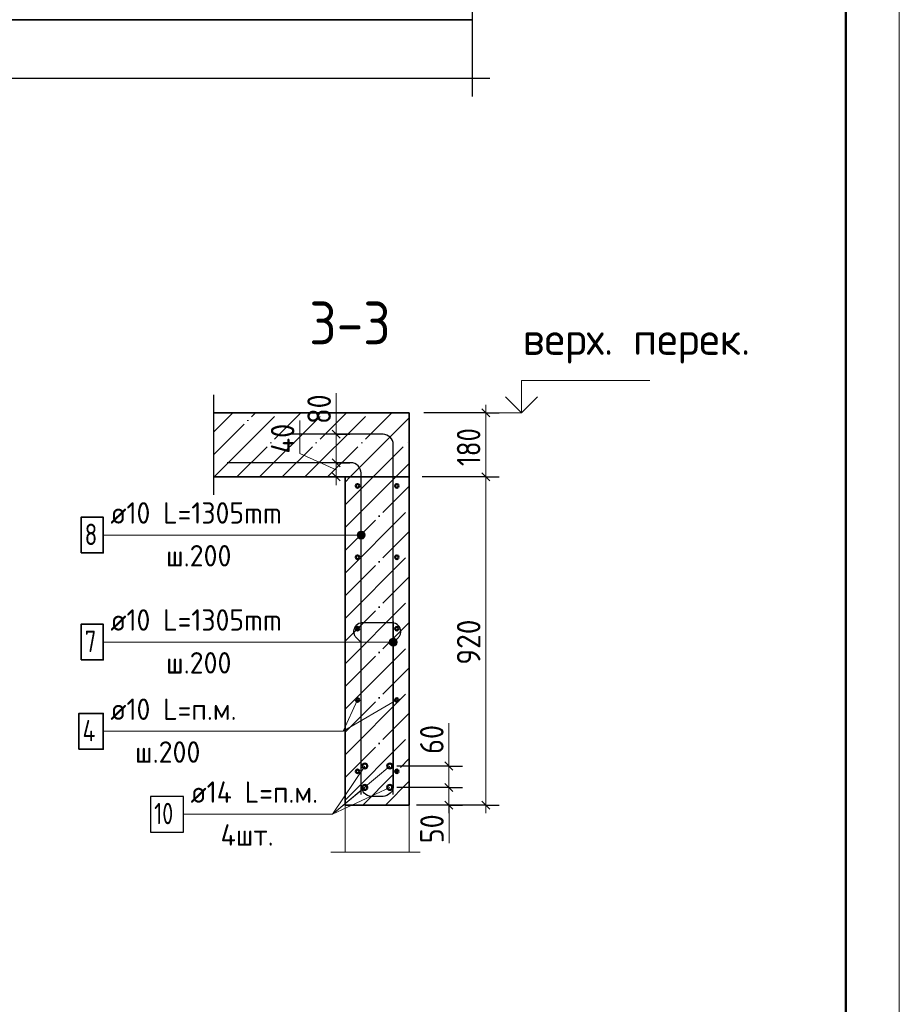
# Model space of a CAD drawing. Header units: millimetres. Extents: x -49773 to 2322955, y -3321 to 58485.
# Tile 253 of 256: x 1042426 to 1050641, y 30420 to 39618. Entities that reach past the tile are written whole.
import ezdxf

# ---------------------------------------------------------------- set-up
doc = ezdxf.new("R2010")
doc.units = ezdxf.units.MM
doc.linetypes.add('______11', pattern=[500, 400, -50, 0, -50])
doc.linetypes.add('______5', pattern=[1100, 800, -100, 100, -100])
for name, color, linetype, lineweight in [('Standard', 7, 'Continuous', 25), ('Арм.стержн. Арматура края', 96, 'Continuous', 35), ('Арм.стержн. вертикальными 1', 22, 'Continuous', 35), ('Арм.стержн. Доп. арматура', 180, 'Continuous', 35), ('Арм.стержн.горизонт. 1', 180, 'Continuous', 35), ('Высотная отметки_ общее', 7, 'Continuous', 13), ('Перекрытие_ общее', 7, 'Continuous', 35), ('Размерная линия_ общее', 7, 'Continuous', 13), ('Стена_ общее', 7, 'Continuous', 35)]:
    doc.layers.add(name, color=color, linetype=linetype, lineweight=lineweight)
doc.layers.add('Арм.стержн.Стяжки', color=7, linetype='Continuous', lineweight=35, true_color=0x501e0f)
doc.styles.add('ISOCPEUR', font='txt')

msp = doc.modelspace()

# ---------------------------------------------------------------- hatches: boundary and pattern name
at = {"layer": 'Арм.стержн. вертикальными 1', "linetype": 'Continuous', "lineweight": 13, "transparency": 33554687}
for points in [[(1045583, 34784.7), (1045583, 34822.3), (1045577.7, 34803.5)], [(1045583, 34822.3), (1045596.5, 34771.2), (1045596.5, 34835.8)], [(1045583, 34822.3), (1045583, 34784.7), (1045596.5, 34771.2)], [(1045596.5, 34835.8), (1045615.2, 34766), (1045615.2, 34841)], [(1045596.5, 34835.8), (1045596.5, 34771.2), (1045615.2, 34766)], [(1045615.2, 34841), (1045615.2, 34766), (1045634, 34771.2)], [(1045615.2, 34841), (1045634, 34771.2), (1045634, 34835.8)], [(1045634, 34835.8), (1045634, 34771.2), (1045647.5, 34784.7)], [(1045634, 34835.8), (1045647.5, 34784.7), (1045647.5, 34822.3)], [(1045647.5, 34822.3), (1045647.5, 34784.7), (1045652.7, 34803.5)], [(1045883, 33784.7), (1045883, 33822.3), (1045877.7, 33803.5)], [(1045883, 33822.3), (1045896.5, 33771.2), (1045896.5, 33835.8)], [(1045883, 33822.3), (1045883, 33784.7), (1045896.5, 33771.2)], [(1045896.5, 33835.8), (1045915.2, 33766), (1045915.2, 33841)], [(1045896.5, 33835.8), (1045896.5, 33771.2), (1045915.2, 33766)], [(1045915.2, 33841), (1045915.2, 33766), (1045934, 33771.2)], [(1045915.2, 33841), (1045934, 33771.2), (1045934, 33835.8)], [(1045934, 33835.8), (1045934, 33771.2), (1045947.5, 33784.7)], [(1045934, 33835.8), (1045947.5, 33784.7), (1045947.5, 33822.3)], [(1045947.5, 33822.3), (1045947.5, 33784.7), (1045952.7, 33803.5)]]:
    msp.add_hatch(color=7, dxfattribs=at).paths.add_polyline_path(points)

# ---------------------------------------------------------------- linework, layer by layer
at = {"layer": 'Standard', "color": 7, "linetype": 'Continuous', "lineweight": 25, "transparency": 33554687}
for p, q in [((1046651.7, 40384.7), (1046651.7, 39451.4)), ((1046651.7, 39784.7), (1046651.7, 38900.6)), ((1046818.4, 39067.3), (1038754, 39067.3)), ((1044238.4, 35179.6), (1044238.4, 36112.9))]:
    msp.add_line(p, q, dxfattribs=at)
at = {"layer": 'Standard', "color": 253, "linetype": '______11', "lineweight": 13, "true_color": 0xababab, "transparency": 33554687}
for p, q in [((1044238.4, 35555.5), (1044629.2, 35946.3)), ((1044453.4, 35346.3), (1045053.4, 35946.3)), ((1044877.7, 35346.3), (1045477.7, 35946.3)), ((1045302, 35346.3), (1045902, 35946.3)), ((1045726.2, 35346.3), (1046065.2, 35685.3))]:
    msp.add_line(p, q, dxfattribs=at)
at = {"layer": 'Standard', "color": 253, "linetype": '______5', "lineweight": 13, "true_color": 0xababab, "transparency": 33554687}
for p, q in [((1044238.4, 35767.6), (1044417, 35946.3)), ((1044241.3, 35346.3), (1044841.3, 35946.3)), ((1044665.6, 35346.3), (1045265.6, 35946.3)), ((1045089.8, 35346.3), (1045689.8, 35946.3)), ((1045514.1, 35346.3), (1046065.2, 35897.4)), ((1045938.4, 35346.3), (1046065.2, 35473.1))]:
    msp.add_line(p, q, dxfattribs=at)
at = {"layer": 'Standard', "color": 7, "linetype": 'Continuous', "lineweight": 35, "transparency": 33554687}
for p, q in [((1046065.2, 35946.3), (1044238.4, 35946.3)), ((1046065.2, 35346.3), (1046065.2, 35946.3)), ((1044238.4, 35346.3), (1045465.2, 35346.3)), ((1045465.2, 35346.3), (1045465.2, 32279.6)), ((1046065.2, 32279.6), (1046065.2, 35346.3)), ((1045465.2, 32279.6), (1046065.2, 32279.6))]:
    msp.add_line(p, q, dxfattribs=at)
at = {"layer": 'Standard', "color": 253, "linetype": '______11', "lineweight": 35, "true_color": 0xababab, "transparency": 33554687}
for p, q in [((1045465.2, 35085.3), (1045726.2, 35346.3)), ((1045465.2, 34661), (1046065.2, 35261)), ((1045465.2, 34236.7), (1046065.2, 34836.7)), ((1045465.2, 33812.5), (1046065.2, 34412.5)), ((1045465.2, 33388.2), (1046065.2, 33988.2)), ((1045465.2, 32963.9), (1046065.2, 33563.9)), ((1045465.2, 32539.7), (1046065.2, 33139.7)), ((1045629.4, 32279.6), (1046065.2, 32715.4)), ((1046053.7, 32279.6), (1046065.2, 32291.1))]:
    msp.add_line(p, q, dxfattribs=at)
at = {"layer": 'Standard', "color": 253, "linetype": '______5', "lineweight": 35, "true_color": 0xababab, "transparency": 33554687}
for p, q in [((1045465.2, 34873.1), (1045938.3, 35346.3)), ((1045465.2, 35297.4), (1045514.1, 35346.3)), ((1045465.2, 34448.9), (1046065.2, 35048.9)), ((1045465.2, 34024.6), (1046065.2, 34624.6)), ((1045465.2, 33600.3), (1046065.2, 34200.3)), ((1045465.2, 33176.1), (1046065.2, 33776.1)), ((1045465.2, 32751.8), (1046065.2, 33351.8)), ((1045465.2, 32327.5), (1046065.2, 32927.5)), ((1045841.5, 32279.6), (1046065.2, 32503.3))]:
    msp.add_line(p, q, dxfattribs=at)
at = {"layer": 'Standard', "color": 7, "linetype": 'Continuous', "lineweight": 13, "transparency": 33554687}
for p, q in [((1045446.6, 32970.2), (1045948.6, 33262.9)), ((1045331.9, 31840.4), (1046165.2, 31840.4))]:
    msp.add_line(p, q, dxfattribs=at)
msp.add_lwpolyline([(1008641.1, -2350.8), (1050641.1, -2350.8), (1050641.1, 57049.2), (1008641.1, 57049.2), (1008641.1, -2350.8)], close=True, dxfattribs=at)
at = {"layer": 'Standard', "color": 7, "linetype": 'Continuous', "lineweight": 50, "transparency": 33554687}
msp.add_lwpolyline([(1010641.1, 56549.2), (1050141.1, 56549.2), (1050141.1, -1850.8), (1010641.1, -1850.8), (1010641.1, 56549.2)], close=True, dxfattribs=at)
at = {"layer": 'Standard', "color": 7, "linetype": 'Continuous', "lineweight": 13, "transparency": 33554687}
msp.add_lwpolyline([(1045465.2, 32279.6), (1046065.2, 32279.6), (1046065.2, 31840.4), (1045465.2, 31840.4), (1045465.2, 32279.6)], dxfattribs=at)
at = {"layer": 'Арм.стержн. Арматура края', "color": 4, "linetype": 'Continuous', "lineweight": 25, "transparency": 33554687}
msp.add_lwpolyline([(1045915.2, 33996.3), (1045915.2, 32458.6), (1045912.8, 32440.9), (1045906.8, 32422.7), (1045897.4, 32405.9), (1045885.9, 32392.2), (1045872.2, 32380.8), (1045855.5, 32371.4), (1045837.3, 32365.4), (1045819.6, 32362.9), (1045710.9, 32362.9), (1045693.2, 32365.4), (1045675, 32371.4), (1045658.2, 32380.8), (1045644.5, 32392.2), (1045633.1, 32405.9), (1045623.7, 32422.7), (1045617.7, 32440.9), (1045615.2, 32458.6), (1045615.2, 33996.3)], dxfattribs=at)
at = {"layer": 'Арм.стержн. вертикальными 1', "color": 7, "linetype": 'Continuous', "lineweight": 13, "transparency": 33554687}
for p, q in [((1043206.6, 34803.5), (1045159.9, 34803.5)), ((1045159.9, 34803.5), (1045615.2, 34803.5)), ((1045577.7, 34803.5), (1045577.7, 34803.5)), ((1045615.2, 34841), (1045615.2, 34841)), ((1045652.7, 34803.5), (1045652.7, 34803.5)), ((1045615.2, 34766), (1045615.2, 34766)), ((1043206.6, 33803.5), (1045159.9, 33803.5)), ((1045159.9, 33803.5), (1045915.2, 33803.5)), ((1045877.7, 33803.5), (1045877.7, 33803.5)), ((1045915.2, 33841), (1045915.2, 33841)), ((1045915.2, 33766), (1045915.2, 33766)), ((1045952.7, 33803.5), (1045952.7, 33803.5))]:
    msp.add_line(p, q, dxfattribs=at)
at = {"layer": 'Арм.стержн. вертикальными 1', "color": 4, "linetype": 'Continuous', "lineweight": 25, "transparency": 33554687}
for points in [[(1045915.2, 32379.6), (1045915.2, 35650.6), (1045912.8, 35668.3), (1045906.8, 35686.5), (1045897.4, 35703.3), (1045885.9, 35717), (1045872.2, 35728.4), (1045855.5, 35737.8), (1045837.3, 35743.8), (1045819.6, 35746.3), (1044931.9, 35746.3)], [(1045615.2, 32379.6), (1045615.2, 35383.9), (1045612.8, 35401.6), (1045606.8, 35419.9), (1045597.4, 35436.6), (1045585.9, 35450.3), (1045572.2, 35461.7), (1045555.5, 35471.1), (1045537.3, 35477.1), (1045519.6, 35479.6), (1044365.2, 35479.6)]]:
    msp.add_lwpolyline(points, dxfattribs=at)
at = {"layer": 'Арм.стержн. вертикальными 1', "color": 7, "linetype": 'Continuous', "lineweight": 35, "transparency": 33554687}
for points in [[(1042999.9, 34636.8), (1043206.6, 34636.8), (1043206.6, 34970.2), (1042999.9, 34970.2), (1042999.9, 34636.8)], [(1042999.9, 33636.8), (1043206.6, 33636.8), (1043206.6, 33970.2), (1042999.9, 33970.2), (1042999.9, 33636.8)]]:
    msp.add_lwpolyline(points, dxfattribs=at)
at = {"layer": 'Арм.стержн. вертикальными 1', "color": 7, "linetype": 'Continuous', "lineweight": 13, "transparency": 33554687}
for centre in [(1045615.2, 34803.5), (1045915.2, 33803.5)]:
    msp.add_circle(centre, 37.5, dxfattribs=at)
at = {"layer": 'Арм.стержн. Доп. арматура', "color": 7, "linetype": 'Continuous', "lineweight": 13, "transparency": 33554687}
for p, q in [((1045349.1, 32195.7), (1045881.9, 32646.3)), ((1045349.1, 32195.7), (1045648.6, 32646.3)), ((1045349.1, 32195.7), (1045881.9, 32446.3)), ((1045349.1, 32195.7), (1045648.6, 32446.3)), ((1043955.7, 32195.7), (1045349.1, 32195.7)), ((1043955.7, 32195.7), (1045349.1, 32195.7))]:
    msp.add_line(p, q, dxfattribs=at)
at = {"layer": 'Арм.стержн. Доп. арматура', "color": 7, "linetype": 'Continuous', "lineweight": 25, "transparency": 33554687}
msp.add_lwpolyline([(1043649.1, 32029.1), (1043955.7, 32029.1), (1043955.7, 32362.4), (1043649.1, 32362.4), (1043649.1, 32029.1)], dxfattribs=at)
msp.add_lwpolyline([(1043649.1, 32029.1), (1043955.7, 32029.1), (1043955.7, 32362.4), (1043649.1, 32362.4), (1043649.1, 32029.1)], dxfattribs=at)
msp.add_lwpolyline([(1043649.1, 32029.1), (1043955.7, 32029.1), (1043955.7, 32362.4), (1043649.1, 32362.4), (1043649.1, 32029.1)], dxfattribs=at)
msp.add_lwpolyline([(1043649.1, 32029.1), (1043955.7, 32029.1), (1043955.7, 32362.4), (1043649.1, 32362.4), (1043649.1, 32029.1)], dxfattribs=at)
at = {"layer": 'Арм.стержн. Доп. арматура', "color": 211, "linetype": 'Continuous', "lineweight": 50, "true_color": 0xff54ff, "transparency": 33554687}
for centre in [(1045648.6, 32646.3), (1045881.9, 32646.3), (1045648.6, 32446.3), (1045881.9, 32446.3)]:
    msp.add_circle(centre, 23.3, dxfattribs=at)
at = {"layer": 'Арм.стержн.горизонт. 1', "color": 7, "linetype": 'Continuous', "lineweight": 13, "transparency": 33554687}
for p, q in [((1045446.6, 32970.2), (1045581.9, 33262.9)), ((1043206.6, 32970.2), (1045446.6, 32970.2))]:
    msp.add_line(p, q, dxfattribs=at)
at = {"layer": 'Арм.стержн.горизонт. 1', "color": 7, "linetype": 'Continuous', "lineweight": 35, "transparency": 33554687}
msp.add_lwpolyline([(1042979.9, 32803.5), (1043206.6, 32803.5), (1043206.6, 33136.8), (1042979.9, 33136.8), (1042979.9, 32803.5)], dxfattribs=at)
at = {"layer": 'Арм.стержн.горизонт. 1', "color": 4, "linetype": 'Continuous', "lineweight": 50, "transparency": 33554687}
for centre in [(1045581.9, 35262.9), (1045948.6, 35262.9), (1045581.9, 34596.3), (1045948.6, 34596.3), (1045581.9, 33929.6), (1045948.6, 33929.6), (1045581.9, 33262.9), (1045948.6, 33262.9), (1045581.9, 32596.3), (1045948.6, 32596.3)]:
    msp.add_circle(centre, 16.7, dxfattribs=at)
at = {"layer": 'Арм.стержн.Стяжки', "color": 40, "linetype": 'Continuous', "lineweight": 25, "transparency": 33554687}
msp.add_lwpolyline([(1045912.7, 33797.1), (1045963.1, 33847.6), (1045967.9, 33853.1), (1045972.3, 33859.2), (1045976.1, 33865.6), (1045979.2, 33872.3), (1045981.7, 33879.2), (1045983.6, 33886.5), (1045984.8, 33893.8), (1045985.3, 33901.2), (1045985.3, 33906.4), (1045983.4, 33920.6), (1045978.5, 33935.1), (1045971, 33948.5), (1045961.9, 33959.5), (1045950.9, 33968.7), (1045937.5, 33976.1), (1045923, 33981), (1045908.8, 33982.9), (1045621.8, 33982.9), (1045607.7, 33981), (1045593.1, 33976.1), (1045579.7, 33968.7), (1045568.7, 33959.5), (1045559.6, 33948.5), (1045552.1, 33935.1), (1045547.3, 33920.6), (1045545.3, 33906.4), (1045545.3, 33901.2), (1045545.8, 33893.8), (1045547, 33886.5), (1045548.9, 33879.2), (1045551.4, 33872.3), (1045554.5, 33865.6), (1045558.3, 33859.2), (1045562.7, 33853.1), (1045567.5, 33847.6), (1045618, 33797.1)], dxfattribs=at)
at = {"layer": 'Высотная отметки_ общее', "color": 7, "linetype": 'Continuous', "lineweight": 13, "transparency": 33554687}
for p, q in [((1047112.4, 35946.3), (1047112.4, 36246.3)), ((1047112.4, 36246.3), (1048312.4, 36246.3)), ((1047112.4, 35946.3), (1046962.4, 36096.3)), ((1047112.4, 35946.3), (1047262.4, 36096.3)), ((1047112.4, 35946.3), (1046892, 35946.3)), ((1047112.4, 35946.3), (1047112.4, 35946.3)), ((1047112.4, 35946.3), (1047112.4, 35946.3)), ((1047112.4, 35946.3), (1047112.4, 35946.3)), ((1047112.4, 35946.3), (1047112.4, 35946.3))]:
    msp.add_line(p, q, dxfattribs=at)
at = {"layer": 'Перекрытие_ общее', "color": 7, "linetype": 'Continuous', "lineweight": 25, "transparency": 33554687}
msp.add_line((1038920.6, 39618), (1046651.7, 39618), dxfattribs=at)
at = {"layer": 'Перекрытие_ общее', "color": 7, "linetype": 'Continuous', "lineweight": 13, "transparency": 33554687}
msp.add_line((1045465.2, 35346.3), (1046065.2, 35346.3), dxfattribs=at)
at = {"layer": 'Размерная линия_ общее', "color": 7, "linetype": 'Continuous', "lineweight": 13, "transparency": 33554687}
for p, q in [((1045383.1, 35842.3), (1045383.1, 36128.3)), ((1046779.1, 35946.3), (1046779.1, 36021.3)), ((1045042, 35565.2), (1045042, 35873.2)), ((1046779.1, 35346.3), (1046779.1, 35946.3)), ((1045383, 35612.9), (1045383.1, 35842.3)), ((1045383, 35746.3), (1045383, 35821.3)), ((1045383, 35412.9), (1045042, 35565.2)), ((1045383, 35346.3), (1045383, 35479.6)), ((1045383, 35346.3), (1045383, 35271.3)), ((1046435, 32759.6), (1046435, 33045.6)), ((1046435.4, 32546.3), (1046435, 32759.6)), ((1046435.4, 32646.3), (1046435.4, 32721.3)), ((1046435.4, 32446.3), (1046435.4, 32646.3)), ((1046435.4, 32279.6), (1046435.4, 32446.3)), ((1046435.4, 32362.9), (1046436.3, 32210.4)), ((1046435.4, 32279.6), (1046435.4, 32204.6)), ((1046436.3, 32210.4), (1046436.3, 31924.4)), ((1046779.1, 32279.6), (1046779.1, 32204.6))]:
    msp.add_line(p, q, dxfattribs=at)
at = {"layer": 'Размерная линия_ общее', "color": 7, "linetype": 'Continuous', "lineweight": 25, "transparency": 33554687}
for p, q in [((1046816.6, 35908.8), (1046741.6, 35983.8)), ((1045420.5, 35708.8), (1045345.5, 35783.8)), ((1045420.5, 35442.1), (1045345.5, 35517.1)), ((1045420.5, 35308.8), (1045345.5, 35383.8)), ((1046816.6, 35308.8), (1046741.6, 35383.8)), ((1046472.9, 32608.8), (1046397.9, 32683.8)), ((1046472.9, 32408.8), (1046397.9, 32483.8)), ((1046472.9, 32242.1), (1046397.9, 32317.1)), ((1046816.6, 32242.1), (1046741.6, 32317.1))]:
    msp.add_line(p, q, dxfattribs=at)
at = {"layer": 'Размерная линия_ общее', "color": 253, "linetype": 'Continuous', "lineweight": -3, "true_color": 0xa0a0a0, "transparency": 33554687}
for p, q in [((1046779.1, 35946.3), (1046199.5, 35946.3)), ((1046779.1, 35946.3), (1046654.1, 35946.3)), ((1046779.1, 35946.3), (1046904.1, 35946.3)), ((1045383, 35746.3), (1045258, 35746.3)), ((1045383, 35746.3), (1045508, 35746.3)), ((1045383, 35746.3), (1045383, 35746.3)), ((1045383, 35479.6), (1045258, 35479.6)), ((1045383, 35479.6), (1045508, 35479.6)), ((1045383, 35479.6), (1045383, 35479.6)), ((1045383, 35346.3), (1045258, 35346.3)), ((1045383, 35346.3), (1045508, 35346.3)), ((1045383, 35346.3), (1045383, 35346.3)), ((1046779.1, 35346.3), (1046654.1, 35346.3)), ((1046779.1, 35346.3), (1046904.1, 35346.3)), ((1046435.4, 32646.3), (1046310.4, 32646.3)), ((1046435.4, 32646.3), (1046560.4, 32646.3)), ((1046435.4, 32446.3), (1046310.4, 32446.3)), ((1046435.4, 32446.3), (1046560.4, 32446.3)), ((1046779.1, 32279.6), (1046298.6, 32279.6)), ((1046435.4, 32279.6), (1046310.4, 32279.6)), ((1046435.4, 32279.6), (1046560.4, 32279.6)), ((1046779.1, 32279.6), (1046654.1, 32279.6)), ((1046779.1, 32279.6), (1046904.1, 32279.6))]:
    msp.add_line(p, q, dxfattribs=at)
at = {"layer": 'Размерная линия_ общее', "color": 7, "linetype": 'Continuous', "lineweight": 13, "transparency": 33554687}
for points in [[(1045383, 35479.6), (1045383, 35686.9), (1045383, 35686.9), (1045383, 35746.3)], [(1046779.1, 32279.6), (1046779.1, 33536.9), (1046779.1, 33536.9), (1046779.1, 35346.3)]]:
    msp.add_lwpolyline(points, dxfattribs=at)
at = {"layer": 'Размерная линия_ общее', "color": 253, "linetype": 'Continuous', "lineweight": -3, "true_color": 0xa0a0a0, "transparency": 33554687}
for points in [[(1046779.1, 35346.3), (1046762.1, 35346.3), (1046762.1, 35346.3), (1046185.9, 35346.3)], [(1046435.4, 32646.3), (1046418.1, 32646.3), (1046418.1, 32646.3), (1045948.6, 32646.3)], [(1046435.4, 32446.3), (1046418.5, 32446.3), (1046418.5, 32446.3), (1045948.6, 32446.3)], [(1046435.4, 32279.6), (1046418.7, 32279.6), (1046418.7, 32279.6), (1046131.9, 32279.6)]]:
    msp.add_lwpolyline(points, dxfattribs=at)
at = {"layer": 'Стена_ общее', "color": 7, "linetype": 'Continuous', "lineweight": 25, "transparency": 33554687}
msp.add_line((1046651.7, 39618), (1038920.6, 39618), dxfattribs=at)
at = {"layer": 'Стена_ общее', "color": 7, "linetype": 'Continuous', "lineweight": 35, "transparency": 33554687}
msp.add_line((1046065.2, 35346.3), (1045465.2, 35346.3), dxfattribs=at)

# ---------------------------------------------------------------- texts
at = {"layer": 'Standard', "color": 7, "linetype": 'Continuous', "lineweight": 35, "transparency": 33554687, "insert": (1045130.5, 36585), "char_height": 400, "width": 1021.802, "attachment_point": 7, "style": 'ISOCPEUR'}
msp.add_mtext('\\W0.91;3-3', dxfattribs=at)
at = {"layer": 'Арм.стержн. вертикальными 1', "color": 7, "linetype": 'Continuous', "lineweight": 25, "transparency": 33554687, "char_height": 200, "attachment_point": 7, "style": 'ISOCPEUR'}
for s, insert, width in [('\\W0.94;ø10 L=1305mm ', (1043273.3, 34910.2), 1913.078), ('\\W0.78;8', (1043033.3, 34710.2), 217.611), ('\\W0.95;ш.200 ', (1043793.3, 34510.2), 874.662), ('\\W0.94;ø10 L=1305mm ', (1043273.3, 33910.2), 1913.078), ('\\W0.78;7', (1043033.3, 33710.2), 217.611), ('\\W0.95;ш.200 ', (1043793.3, 33510.2), 874.662)]:
    msp.add_mtext(s, dxfattribs=dict(at, insert=insert, width=width))
at = {"layer": 'Арм.стержн. Доп. арматура', "color": 7, "linetype": 'Continuous', "lineweight": 25, "transparency": 33554687, "char_height": 200, "attachment_point": 7, "style": 'ISOCPEUR'}
for s, insert, width in [('\\W0.94;ø14 L=п.м.', (1044022.4, 32302.4), 1353.358), ('\\W0.75;10', (1043682.4, 32102.4), 314.859), ('\\W0.75;10', (1043682.4, 32102.4), 314.859), ('\\W0.75;10', (1043682.4, 32102.4), 314.859), ('\\W0.75;10', (1043682.4, 32102.4), 314.859), ('\\W0.95;4шт. ', (1044302.4, 31902.4), 794.387)]:
    msp.add_mtext(s, dxfattribs=dict(at, insert=insert, width=width))
at = {"layer": 'Арм.стержн.горизонт. 1', "color": 7, "linetype": 'Continuous', "lineweight": 25, "transparency": 33554687, "char_height": 200, "attachment_point": 7, "style": 'ISOCPEUR'}
for s, insert, width in [('\\W0.94;ø10 L=п.м.', (1043273.3, 33076.8), 1333.226), ('\\W0.80;4', (1043013.3, 32876.8), 239.886), ('\\W0.95;ш.200 ', (1043503.3, 32676.8), 874.662)]:
    msp.add_mtext(s, dxfattribs=dict(at, insert=insert, width=width))
at = {"layer": 'Высотная отметки_ общее', "color": 7, "linetype": 'Continuous', "lineweight": 25, "transparency": 33554687, "insert": (1047123.7, 36405.8), "char_height": 300, "width": 2394.316, "attachment_point": 7, "style": 'ISOCPEUR'}
msp.add_mtext('\\W0.97;верх. перек.', dxfattribs=at)
at = {"layer": 'Размерная линия_ общее', "color": 7, "linetype": 'Continuous', "lineweight": 25, "transparency": 33554687, "char_height": 220, "attachment_point": 7, "rotation": 90, "style": 'ISOCPEUR'}
for s, insert, width in [('\\W0.87;80', (1045333.1, 35842.3), 403.924), ('\\W0.88;40', (1044992, 35565.2), 426.797), ('\\W0.83;180', (1046729.1, 35448.3), 508.564), ('\\W0.91;920', (1046729.1, 33592.9), 561.981), ('\\W0.87;60', (1046385, 32759.6), 403.924), ('\\W0.87;50', (1046386.3, 31924.4), 403.932)]:
    msp.add_mtext(s, dxfattribs=dict(at, insert=insert, width=width))

doc.saveas('drawing.dxf')
